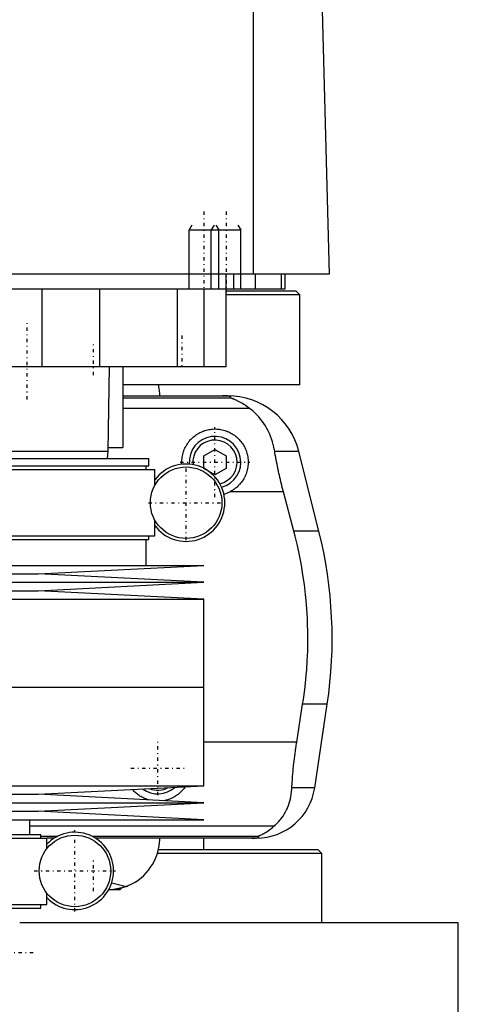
# Model space of a CAD drawing. Extents: x -90 to 90, y -319 to 715.
# Tile 4 of 6: x 20 to 80, y -23 to 111. Entities that reach past the tile are written whole.
import ezdxf

# ---------------------------------------------------------------- set-up
doc = ezdxf.new("R2010")
doc.units = 0
doc.linetypes.add('CENTER', pattern=[1.5, 0.45, -0.5, 0.05, -0.5])
for name, color, linetype in [('AM_0', 7, 'CONTINUOUS'), ('AM_10', 7, 'CONTINUOUS'), ('AM_7', 7, 'CENTER')]:
    doc.layers.add(name, color=color, linetype=linetype)

msp = doc.modelspace()

# ---------------------------------------------------------------- linework, layer by layer
at = {"layer": 'AM_0', "color": 7, "linetype": 'CONTINUOUS'}
for p, q in [((51.74, 76.5), (51.74, 137.05)), ((60.5, 133.35), (62, 76.5)), ((62, 76.5), (-62, 76.5)), ((48, 64), (48, 76.5)), ((49, 76.5), (49, 74.5)), ((52, 74.5), (52, 76.5)), ((55.47, 76.5), (55.47, 74.5)), ((56, 74.5), (56, 76.5)), ((-56, 74.5), (56, 74.5)), ((23, 74.5), (23, 64)), ((30.85, 74.5), (30.85, 64)), ((41.36, 74.5), (41.36, 64)), ((45, 74.5), (45, 64)), ((57.5, 74.2), (48.01, 74.2)), ((58, 73.7), (48.01, 73.7)), ((58, 73.7), (57.5, 74.2)), ((58, 61.5), (58, 73.7)), ((-48, 64), (48, 64)), ((32, 52.5), (32.18, 64)), ((34, 64), (34, 53)), ((58, 61.5), (34.04, 61.5)), ((34, 60), (48.19, 60)), ((34, 59.75), (48.57, 59.75)), ((34, 58.31), (51.17, 58.31)), ((-32, 52.5), (32, 52.5)), ((31.9, 51.5), (32, 52.5)), ((32.01, 53), (34, 53)), ((45, 51.87), (46.5, 52.73)), ((46.5, 52.73), (48, 51.87)), ((57.89, 52.43), (54.6, 52.43)), ((60.6, 41.62), (57.89, 52.43)), ((-37.53, 51.5), (37.53, 51.5)), ((37.53, 50.5), (37.53, 51.5)), ((45, 50.13), (45, 51.87)), ((48, 51.87), (48, 50.13)), ((-38.33, 50), (38.33, 50)), ((-37.53, 50.5), (37.53, 50.5)), ((37.17, 50), (37.17, 50.5)), ((38.33, 47.84), (38.33, 50)), ((46.5, 49.27), (45, 50.13)), ((48, 50.13), (46.5, 49.27)), ((55.78, 46.97), (48.5, 46.97)), ((57.2, 41.62), (55.78, 46.97)), ((38.33, 41), (38.33, 43.16)), ((60.6, 41.62), (57.2, 41.62)), ((-38.33, 41), (38.33, 41)), ((-37.53, 40.5), (37.53, 40.5)), ((37.17, 37), (37.17, 40.5)), ((37.53, 40.5), (37.53, 41)), ((-45, 37), (45, 37)), ((22.5, 35.85), (45, 37)), ((-22.5, 35.85), (22.5, 35.85)), ((45, 34.7), (22.5, 35.85)), ((-45, 34.7), (45, 34.7)), ((-22.5, 33.55), (22.5, 33.55)), ((22.5, 33.55), (45, 34.7)), ((45, 32.4), (22.5, 33.55)), ((-45, 32.4), (45, 32.4)), ((45, 20.5), (45, 32.4)), ((-45, 20.5), (45, 20.5)), ((45, 7.1), (45, 20.5)), ((57.58, 13.03), (58.39, 18.16)), ((61.72, 18.16), (58.39, 18.16)), ((60.02, 6.81), (61.72, 18.16)), ((57.58, 13.03), (45, 13.03)), ((-45, 7.1), (45, 7.1)), ((22.5, 5.95), (45, 7.1)), ((60.02, 6.81), (56.93, 6.81)), ((-22.5, 5.95), (22.5, 5.95)), ((45, 4.8), (22.5, 5.95)), ((-45, 4.8), (45, 4.8)), ((22.5, 3.65), (45, 4.8)), ((-22.5, 3.65), (22.5, 3.65)), ((45, 2.5), (22.5, 3.65)), ((-45, 2.5), (45, 2.5)), ((21.4, 0.5), (21.4, 2.5)), ((21.4, 1.69), (54.6, 1.69)), ((-23.7, 0), (23.7, 0)), ((-22.9, 0.5), (22.9, 0.5)), ((22.9, 0), (22.9, 0.5)), ((22.9, 0.25), (25.17, 0.25)), ((23.7, -1.44), (23.7, 0)), ((24.71, 0), (23.7, 0)), ((29.83, 0.25), (52.38, 0.25)), ((52.11, 0), (30.29, 0)), ((45, -1.58), (45, 0)), ((61, -2.08), (38.68, -2.08)), ((60.5, -1.58), (38.84, -1.58)), ((61, -2.08), (60.5, -1.58)), ((61, -11.5), (61, -2.08)), ((32.5, -6.06), (34.48, -6.54)), ((23.7, -9), (23.7, -7.46)), ((33.6, -7), (32.09, -7)), ((32.12, -6.94), (32.73, -6.96)), ((33.6, -7), (33.85, -6.75)), ((-23.7, -9), (23.7, -9)), ((22.9, -9.5), (22.9, -9)), ((-22.9, -9.5), (22.9, -9.5)), ((79.5, -11.5), (20.02, -11.5)), ((79.5, -28.2), (79.5, -11.5))]:
    msp.add_line(p, q, dxfattribs=at)
for points in [[(39, 60, 0), (39, 60.25, 0), (38.96, 60.74, 0), (38.89, 61.25, 0), (38.84, 61.5, 0)], [(48.57, 59.75, 0), (48.58, 59.75, 0), (48.6, 59.77, 0), (48.62, 59.78, 0), (48.62, 59.79, 0), (48.63, 59.8, 0), (48.63, 59.81, 0), (48.63, 59.83, 0), (48.63, 59.84, 0), (48.62, 59.86, 0), (48.6, 59.87, 0), (48.58, 59.88, 0), (48.57, 59.89, 0), (48.54, 59.9, 0), (48.49, 59.92, 0), (48.43, 59.93, 0), (48.35, 59.95, 0), (48.3, 59.96, 0), (48.28, 59.96, 0), (48.27, 59.96, 0), (48.26, 59.96, 0), (48.25, 59.96, 0), (48.23, 59.97, 0), (48.21, 59.97, 0), (48.2, 59.97, 0), (48.19, 59.97, 0), (48.16, 59.97, 0), (48.14, 59.98, 0), (48.13, 59.98, 0), (48.11, 59.98, 0), (48.09, 59.98, 0), (48.06, 59.98, 0), (48.03, 59.98, 0), (48, 59.99, 0), (47.97, 59.99, 0), (47.95, 59.99, 0), (47.93, 59.99, 0), (47.91, 59.99, 0), (47.9, 59.99, 0), (47.9, 59.99, 0), (47.89, 59.99, 0), (47.89, 59.99, 0), (47.88, 59.99, 0), (47.88, 59.99, 0), (47.87, 59.99, 0), (47.86, 59.99, 0), (47.86, 59.99, 0), (47.85, 59.99, 0), (47.85, 59.99, 0), (47.84, 59.99, 0), (47.83, 59.99, 0), (47.83, 59.99, 0), (47.82, 60, 0), (47.81, 60, 0), (47.81, 60, 0), (47.81, 60, 0), (47.8, 60, 0), (47.79, 60, 0), (47.78, 60, 0), (47.78, 60, 0), (47.77, 60, 0), (47.76, 60, 0), (47.76, 60, 0), (47.75, 60, 0), (47.74, 60, 0), (47.73, 60, 0), (47.73, 60, 0), (47.72, 60, 0), (47.71, 60, 0), (47.71, 60, 0), (47.7, 60, 0), (47.69, 60, 0), (47.69, 60, 0), (47.68, 60, 0), (47.67, 60, 0), (47.67, 60, 0), (47.66, 60, 0), (47.66, 60, 0), (47.65, 60, 0), (47.64, 60, 0), (47.63, 60, 0), (47.62, 60, 0), (47.61, 60, 0), (47.61, 60, 0), (47.6, 60, 0), (47.59, 60, 0), (47.58, 60, 0), (47.57, 60, 0), (47.57, 60, 0), (47.56, 60, 0), (47.55, 60, 0), (47.55, 60, 0), (47.54, 60, 0), (47.53, 60, 0), (47.52, 60, 0)], [(51.17, 58.31, 0), (51.06, 58.39, 0), (50.84, 58.55, 0), (50.63, 58.69, 0), (50.53, 58.76, 0), (50.43, 58.83, 0), (50.23, 58.95, 0), (50.04, 59.06, 0), (49.85, 59.16, 0), (49.68, 59.25, 0), (49.52, 59.33, 0), (49.44, 59.37, 0), (49.36, 59.4, 0), (49.22, 59.46, 0), (49.09, 59.52, 0), (48.96, 59.57, 0), (48.89, 59.6, 0), (48.88, 59.61, 0), (48.86, 59.61, 0), (48.85, 59.62, 0), (48.84, 59.62, 0), (48.82, 59.63, 0), (48.8, 59.64, 0), (48.78, 59.64, 0), (48.77, 59.65, 0), (48.75, 59.66, 0), (48.74, 59.66, 0), (48.73, 59.66, 0), (48.72, 59.67, 0), (48.7, 59.67, 0), (48.7, 59.68, 0), (48.69, 59.68, 0), (48.68, 59.69, 0), (48.66, 59.69, 0), (48.66, 59.69, 0), (48.65, 59.7, 0), (48.64, 59.7, 0), (48.63, 59.71, 0), (48.62, 59.71, 0), (48.61, 59.71, 0), (48.6, 59.72, 0), (48.59, 59.72, 0), (48.59, 59.72, 0), (48.58, 59.73, 0), (48.58, 59.73, 0), (48.57, 59.73, 0), (48.57, 59.74, 0), (48.57, 59.74, 0), (48.57, 59.74, 0), (48.57, 59.74, 0), (48.57, 59.74, 0), (48.57, 59.75, 0), (48.57, 59.75, 0)], [(54.6, 52.43, 0), (54.57, 52.62, 0), (54.49, 53.02, 0), (54.39, 53.4, 0), (54.34, 53.6, 0), (54.28, 53.78, 0), (54.16, 54.16, 0), (54.02, 54.53, 0), (53.87, 54.89, 0), (53.71, 55.24, 0), (53.53, 55.58, 0), (53.43, 55.75, 0), (53.34, 55.91, 0), (53.13, 56.24, 0), (52.91, 56.55, 0), (52.68, 56.85, 0), (52.44, 57.14, 0), (52.18, 57.42, 0), (52.04, 57.56, 0), (51.91, 57.69, 0), (51.62, 57.95, 0), (51.33, 58.19, 0), (51.17, 58.31, 0)], [(42.01, 50.72, 0), (42, 50.81, 0), (42, 50.98, 0), (42, 51.16, 0), (42.01, 51.24, 0), (42.01, 51.33, 0), (42.03, 51.51, 0), (42.05, 51.68, 0), (42.08, 51.86, 0), (42.12, 52.03, 0), (42.17, 52.21, 0), (42.19, 52.29, 0), (42.22, 52.38, 0), (42.28, 52.55, 0), (42.34, 52.72, 0), (42.41, 52.88, 0), (42.49, 53.05, 0), (42.58, 53.2, 0), (42.62, 53.28, 0), (42.67, 53.36, 0), (42.76, 53.51, 0), (42.87, 53.65, 0), (42.92, 53.72, 0), (42.97, 53.79, 0), (43.08, 53.93, 0), (43.2, 54.06, 0), (43.26, 54.12, 0), (43.32, 54.18, 0), (43.44, 54.3, 0), (43.57, 54.42, 0), (43.71, 54.53, 0), (43.85, 54.63, 0), (43.99, 54.74, 0), (44.07, 54.79, 0), (44.15, 54.83, 0), (44.3, 54.93, 0), (44.46, 55.01, 0), (44.63, 55.09, 0), (44.8, 55.17, 0), (44.97, 55.23, 0), (45.06, 55.26, 0), (45.14, 55.29, 0), (45.32, 55.34, 0), (45.5, 55.39, 0), (45.68, 55.42, 0), (45.86, 55.45, 0), (46.04, 55.48, 0), (46.13, 55.48, 0), (46.22, 55.49, 0), (46.39, 55.5, 0), (46.57, 55.5, 0), (46.75, 55.49, 0), (46.93, 55.48, 0), (47.11, 55.46, 0), (47.2, 55.45, 0), (47.29, 55.43, 0), (47.47, 55.39, 0), (47.65, 55.35, 0), (47.82, 55.3, 0), (48, 55.24, 0), (48.17, 55.18, 0), (48.26, 55.14, 0), (48.34, 55.11, 0), (48.51, 55.03, 0), (48.67, 54.94, 0), (48.75, 54.9, 0), (48.82, 54.85, 0), (48.98, 54.76, 0), (49.13, 54.65, 0), (49.2, 54.6, 0), (49.27, 54.55, 0), (49.4, 54.44, 0), (49.53, 54.32, 0), (49.66, 54.21, 0), (49.78, 54.08, 0), (49.89, 53.95, 0), (49.95, 53.89, 0), (50.01, 53.82, 0), (50.11, 53.68, 0), (50.22, 53.54, 0), (50.31, 53.39, 0), (50.41, 53.23, 0), (50.49, 53.08, 0), (50.53, 53, 0), (50.57, 52.92, 0), (50.65, 52.75, 0), (50.71, 52.58, 0), (50.77, 52.41, 0), (50.83, 52.24, 0), (50.87, 52.07, 0), (50.89, 51.98, 0), (50.91, 51.89, 0), (50.94, 51.72, 0), (50.97, 51.54, 0), (50.99, 51.36, 0), (51, 51.19, 0), (51, 51.02, 0), (51, 50.93, 0), (51, 50.84, 0), (50.99, 50.67, 0), (50.97, 50.49, 0), (50.95, 50.31, 0), (50.92, 50.13, 0), (50.88, 49.95, 0), (50.85, 49.86, 0), (50.83, 49.77, 0), (50.78, 49.6, 0), (50.71, 49.42, 0), (50.68, 49.34, 0), (50.65, 49.25, 0), (50.57, 49.08, 0), (50.49, 48.91, 0), (50.44, 48.83, 0), (50.4, 48.75, 0), (50.3, 48.59, 0), (50.2, 48.44, 0), (50.09, 48.29, 0), (49.98, 48.15, 0), (49.86, 48.01, 0), (49.8, 47.95, 0), (49.74, 47.88, 0), (49.62, 47.76, 0), (49.49, 47.63, 0), (49.35, 47.52, 0), (49.21, 47.41, 0), (49.06, 47.3, 0), (48.98, 47.25, 0), (48.9, 47.2, 0), (48.74, 47.1, 0), (48.58, 47.01, 0), (48.5, 46.97, 0)], [(55.78, 46.97, 0), (55.74, 47.12, 0), (55.66, 47.42, 0), (55.58, 47.73, 0), (55.55, 47.88, 0), (55.51, 48.03, 0), (55.44, 48.33, 0), (55.37, 48.63, 0), (55.3, 48.92, 0), (55.23, 49.22, 0), (55.16, 49.52, 0), (55.13, 49.68, 0), (55.1, 49.83, 0), (55.03, 50.13, 0), (54.97, 50.44, 0), (54.91, 50.74, 0), (54.85, 51.05, 0), (54.79, 51.35, 0), (54.76, 51.51, 0), (54.73, 51.66, 0), (54.68, 51.97, 0), (54.63, 52.27, 0), (54.6, 52.43, 0)], [(58.39, 18.16, 0), (58.5, 18.82, 0), (58.67, 20.16, 0), (58.82, 21.48, 0), (58.88, 22.14, 0), (58.94, 22.8, 0), (59.02, 24.1, 0), (59.07, 25.38, 0), (59.09, 26.64, 0), (59.09, 27.88, 0), (59.06, 29.15, 0), (59.03, 29.79, 0), (58.99, 30.44, 0), (58.9, 31.75, 0), (58.78, 33.07, 0), (58.62, 34.4, 0), (58.43, 35.73, 0), (58.21, 37.05, 0), (58.09, 37.72, 0), (57.96, 38.38, 0), (57.68, 39.69, 0), (57.37, 40.98, 0), (57.2, 41.62, 0)], [(56.93, 6.81, 0), (56.94, 6.99, 0), (56.96, 7.33, 0), (56.98, 7.68, 0), (56.99, 7.85, 0), (57, 8.03, 0), (57.03, 8.37, 0), (57.06, 8.72, 0), (57.09, 9.07, 0), (57.12, 9.42, 0), (57.15, 9.77, 0), (57.17, 9.94, 0), (57.19, 10.12, 0), (57.23, 10.46, 0), (57.27, 10.81, 0), (57.31, 11.15, 0), (57.36, 11.5, 0), (57.4, 11.84, 0), (57.43, 12.01, 0), (57.45, 12.18, 0), (57.5, 12.52, 0), (57.55, 12.86, 0), (57.58, 13.03, 0)], [(42.47, 6.97, 0), (42.42, 6.89, 0), (42.3, 6.73, 0), (42.18, 6.58, 0), (42.11, 6.51, 0), (42.05, 6.44, 0), (41.92, 6.31, 0), (41.78, 6.18, 0), (41.64, 6.05, 0), (41.49, 5.93, 0), (41.33, 5.81, 0), (41.25, 5.76, 0), (41.16, 5.7, 0), (40.99, 5.6, 0), (40.82, 5.5, 0), (40.64, 5.41, 0), (40.45, 5.33, 0), (40.26, 5.26, 0), (40.17, 5.23, 0), (40.07, 5.2, 0), (39.87, 5.14, 0), (39.68, 5.1, 0), (39.58, 5.08, 0)], [(54.6, 1.69, 0), (54.72, 1.8, 0), (54.94, 2.02, 0), (55.16, 2.25, 0), (55.26, 2.37, 0), (55.36, 2.49, 0), (55.55, 2.74, 0), (55.73, 3, 0), (55.9, 3.27, 0), (56.06, 3.55, 0), (56.2, 3.83, 0), (56.27, 3.98, 0), (56.33, 4.12, 0), (56.45, 4.42, 0), (56.55, 4.72, 0), (56.65, 5.03, 0), (56.73, 5.34, 0), (56.8, 5.66, 0), (56.82, 5.83, 0), (56.85, 5.99, 0), (56.89, 6.32, 0), (56.92, 6.65, 0), (56.93, 6.81, 0)], [(37.47, 5.18, 0), (37.4, 5.21, 0), (37.26, 5.25, 0), (37.12, 5.31, 0), (37.05, 5.33, 0), (36.98, 5.36, 0), (36.84, 5.42, 0), (36.71, 5.49, 0), (36.58, 5.56, 0), (36.45, 5.63, 0), (36.32, 5.71, 0), (36.26, 5.75, 0), (36.2, 5.79, 0), (36.08, 5.88, 0), (35.97, 5.96, 0), (35.85, 6.06, 0), (35.75, 6.15, 0), (35.64, 6.24, 0), (35.59, 6.29, 0), (35.54, 6.34, 0), (35.45, 6.44, 0), (35.35, 6.55, 0), (35.31, 6.6, 0)], [(52.38, 0.25, 0), (52.38, 0.25, 0), (52.38, 0.26, 0), (52.38, 0.26, 0), (52.38, 0.26, 0), (52.38, 0.26, 0), (52.38, 0.26, 0), (52.38, 0.27, 0), (52.38, 0.27, 0), (52.38, 0.27, 0), (52.39, 0.27, 0), (52.39, 0.28, 0), (52.39, 0.28, 0), (52.4, 0.28, 0), (52.41, 0.28, 0), (52.41, 0.29, 0), (52.42, 0.29, 0), (52.43, 0.3, 0), (52.43, 0.3, 0), (52.44, 0.3, 0), (52.45, 0.31, 0), (52.46, 0.31, 0), (52.46, 0.31, 0), (52.47, 0.32, 0), (52.48, 0.32, 0), (52.49, 0.33, 0), (52.5, 0.33, 0), (52.5, 0.33, 0), (52.51, 0.34, 0), (52.53, 0.34, 0), (52.54, 0.35, 0), (52.55, 0.35, 0), (52.57, 0.36, 0), (52.57, 0.36, 0), (52.58, 0.37, 0), (52.6, 0.37, 0), (52.61, 0.38, 0), (52.66, 0.4, 0), (52.76, 0.45, 0), (52.88, 0.51, 0), (53, 0.57, 0), (53.06, 0.6, 0), (53.13, 0.64, 0), (53.27, 0.72, 0), (53.43, 0.81, 0), (53.59, 0.91, 0), (53.76, 1.02, 0), (53.94, 1.15, 0), (54.03, 1.21, 0), (54.12, 1.29, 0), (54.31, 1.44, 0), (54.5, 1.6, 0), (54.6, 1.69, 0)], [(34.48, -6.54, 0), (34.74, -6.44, 0), (35.22, -6.22, 0), (35.66, -5.96, 0), (35.88, -5.83, 0), (36.08, -5.69, 0), (36.48, -5.38, 0), (36.84, -5.06, 0), (37.18, -4.71, 0), (37.49, -4.34, 0), (37.77, -3.96, 0), (37.9, -3.77, 0), (38.02, -3.57, 0), (38.25, -3.16, 0), (38.44, -2.75, 0), (38.6, -2.33, 0), (38.74, -1.9, 0), (38.84, -1.47, 0), (38.89, -1.26, 0), (38.92, -1.05, 0), (38.97, -0.62, 0), (39, -0.21, 0), (39, 0, 0)], [(51.49, 0, 0), (51.5, 0, 0), (51.51, 0, 0), (51.52, 0, 0), (51.52, 0, 0), (51.53, 0, 0), (51.53, 0, 0), (51.54, 0, 0), (51.55, 0, 0), (51.56, 0, 0), (51.57, 0, 0), (51.57, 0, 0), (51.58, 0, 0), (51.59, 0, 0), (51.6, 0, 0), (51.6, 0, 0), (51.61, 0, 0), (51.62, 0, 0), (51.63, 0, 0), (51.63, 0, 0), (51.64, 0, 0), (51.65, 0, 0), (51.65, 0, 0), (51.66, 0, 0), (51.67, 0, 0), (51.67, 0, 0), (51.68, 0, 0), (51.68, 0, 0), (51.69, 0, 0), (51.7, 0, 0), (51.7, 0, 0), (51.71, 0, 0), (51.72, 0, 0), (51.72, 0, 0), (51.73, 0, 0), (51.73, 0, 0), (51.74, 0, 0), (51.75, 0, 0), (51.76, 0, 0), (51.76, 0.01, 0), (51.77, 0.01, 0), (51.77, 0.01, 0), (51.78, 0.01, 0), (51.78, 0.01, 0), (51.79, 0.01, 0), (51.8, 0.01, 0), (51.8, 0.01, 0), (51.81, 0.01, 0), (51.81, 0.01, 0), (51.82, 0.01, 0), (51.82, 0.01, 0), (51.84, 0.01, 0), (51.87, 0.01, 0), (51.89, 0.01, 0), (51.91, 0.01, 0), (51.93, 0.01, 0), (51.96, 0.02, 0), (51.99, 0.02, 0), (52.01, 0.02, 0), (52.04, 0.02, 0), (52.05, 0.03, 0), (52.06, 0.03, 0), (52.08, 0.03, 0), (52.1, 0.03, 0), (52.1, 0.03, 0), (52.11, 0.03, 0), (52.13, 0.04, 0), (52.15, 0.04, 0), (52.15, 0.04, 0), (52.16, 0.04, 0), (52.17, 0.04, 0), (52.19, 0.04, 0), (52.23, 0.05, 0), (52.3, 0.07, 0), (52.35, 0.08, 0), (52.39, 0.1, 0), (52.41, 0.11, 0), (52.42, 0.12, 0), (52.43, 0.13, 0), (52.45, 0.14, 0), (52.45, 0.16, 0), (52.45, 0.17, 0), (52.45, 0.19, 0), (52.44, 0.2, 0), (52.44, 0.21, 0), (52.43, 0.22, 0), (52.41, 0.23, 0), (52.39, 0.25, 0), (52.38, 0.25, 0)], [(34.48, -6.54, 0), (34.44, -6.56, 0), (34.34, -6.6, 0), (34.24, -6.63, 0), (34.2, -6.65, 0), (34.15, -6.66, 0), (34.05, -6.69, 0), (33.95, -6.72, 0), (33.86, -6.75, 0), (33.76, -6.78, 0), (33.66, -6.8, 0), (33.61, -6.81, 0), (33.56, -6.82, 0), (33.47, -6.84, 0), (33.37, -6.87, 0), (33.27, -6.88, 0), (33.17, -6.9, 0), (33.07, -6.92, 0), (33.02, -6.92, 0), (32.97, -6.93, 0), (32.87, -6.95, 0), (32.77, -6.96, 0), (32.73, -6.96, 0)], [(34.3, -6.61, 0), (34.3, -6.61, 0), (34.3, -6.61, 0), (34.29, -6.61, 0), (34.29, -6.62, 0), (34.28, -6.62, 0), (34.27, -6.62, 0), (34.26, -6.63, 0), (34.24, -6.63, 0), (34.22, -6.64, 0), (34.2, -6.65, 0), (34.19, -6.65, 0), (34.18, -6.65, 0), (34.15, -6.66, 0), (34.12, -6.67, 0), (34.08, -6.68, 0), (34.05, -6.69, 0), (34.01, -6.71, 0), (33.99, -6.71, 0), (33.97, -6.72, 0), (33.92, -6.73, 0), (33.87, -6.74, 0), (33.85, -6.75, 0)]]:
    msp.add_polyline3d(points, dxfattribs=at)
for centre in [(42.58, 45.5), (27.5, -4.45)]:
    msp.add_circle(centre, 4.85, dxfattribs=at)
for centre, radius, start, end in [((48.19, 50), 10, 14.0378, 90), ((46.5, 51), 3.5, 284.5812, 184.3928), ((46.5, 51), 3, 282.5522, 186.4217), ((42.58, 45.5), 5.25, 215.9506, 144.0494), ((46.5, 51), 4.5, 285.3986, 296.3628), ((2.39, 27.06), 60, 351.467, 14.0378), ((38.75, 9.5), 3.5, 233.8191, 312.0327), ((38.75, 9.5), 3, 247.7896, 298.0622), ((52.11, 8), 8, 270, 351.467), ((27.5, -4.45), 5.25, 223.6301, 136.3699)]:
    msp.add_arc(centre, radius, start, end, dxfattribs=at)
at = {"layer": 'AM_10', "color": 7, "linetype": 'CONTINUOUS'}
for p, q in [((43.38, 83.16), (43, 82.5)), ((46.38, 83.16), (46, 82.5)), ((46.62, 83.16), (47, 82.5)), ((49.62, 83.16), (50, 82.5)), ((43, 74.5), (43, 82.5)), ((43, 82.5), (50, 82.5)), ((46, 74.5), (46, 82.5)), ((47, 74.5), (47, 82.5)), ((50, 74.5), (50, 82.5))]:
    msp.add_line(p, q, dxfattribs=at)
at = {"layer": 'AM_7', "color": 4, "linetype": 'CENTER'}
for p, q in [((45, 85), (45, 74)), ((48, 85), (48, 74)), ((21.04, 59.52), (21.04, 70.08)), ((42, 68.2), (42, 63.8)), ((30, 62.8), (30, 67.2)), ((46.5, 46.27), (46.5, 55.73)), ((41.77, 51), (51.23, 51)), ((42.58, 40.41), (42.58, 50.59)), ((37.48, 45.5), (47.67, 45.5)), ((38.75, 5.82), (38.75, 13.17)), ((35.08, 9.5), (42.42, 9.5)), ((27.5, -9.96), (27.5, 1.06)), ((30, -7.2), (30, -2.8)), ((21.99, -4.45), (33.01, -4.45)), ((-22, -15.5), (22, -15.5))]:
    msp.add_line(p, q, dxfattribs=at)

doc.saveas('drawing.dxf')
